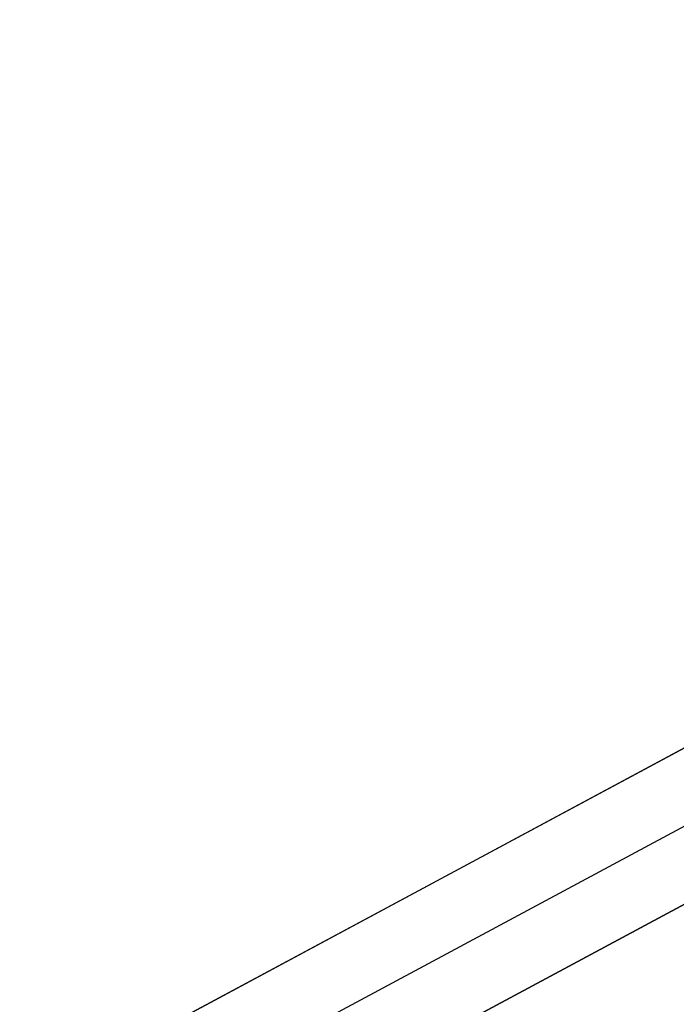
# Model space of a CAD drawing. Header units: millimetres. Extents: x -630 to 192, y -7 to 1615.
# Tile 234 of 249: x 161.37 to 164.19, y 1600.93 to 1605.16. Entities that reach past the tile are written whole.
import ezdxf

# ---------------------------------------------------------------- set-up
doc = ezdxf.new("R2010")
doc.units = ezdxf.units.MM
doc.header["$MEASUREMENT"] = 0
doc.layers.add('OVIDIO 160x80x72h', color=7, linetype='Continuous')

msp = doc.modelspace()

# ---------------------------------------------------------------- linework, layer by layer
at = {"layer": 'OVIDIO 160x80x72h', "extrusion": (0.999884, 0.000231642, -0.015217)}
for points in [[(1614.695, 2.266), (1603.7322, 722.3563)], [(1613.1952, 2.2422), (1602.2323, 722.3393)]]:
    msp.add_lwpolyline(points, dxfattribs=at)
at = {"layer": 'OVIDIO 160x80x72h', "extrusion": (0.999885, 0.000231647, -0.015188)}
for points in [[(1614.1005, 2.2396), (1603.1161, 722.3367)], [(1603.1161, 722.3367), (1614.1005, 2.2396)]]:
    msp.add_lwpolyline(points, dxfattribs=at)
at = {"layer": 'OVIDIO 160x80x72h', "extrusion": (0.000231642, 0.999884, 0.015217)}
for points in [[(-169.3256, 695.3863), (-158.3629, -24.6971)], [(-158.3629, -24.6971), (-169.3256, 695.3863)], [(-168.2652, 695.4025), (-157.3025, -24.6809)], [(-157.3025, -24.6809), (-168.2652, 695.4025)]]:
    msp.add_lwpolyline(points, dxfattribs=at)
at = {"layer": 'OVIDIO 160x80x72h', "extrusion": (0.999884, 0.000231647, -0.015199)}
for points in [[(1602.0667, 722.3345), (1613.043, 2.2275)], [(1613.043, 2.2275), (1602.0667, 722.3345)]]:
    msp.add_lwpolyline(points, dxfattribs=at)
at = {"layer": 'OVIDIO 160x80x72h', "extrusion": (0, 1, 0)}
for points in [[(-165.5684, 719.8257), (219.1111, 719.8257)], [(219.1111, 717.5773), (-165.1888, 717.5773)], [(-165.1888, 717.5773), (219.1111, 717.5773)], [(-165.5698, 719.481), (219.1111, 719.481)], [(219.1111, 719.8662), (-165.5684, 719.8662)], [(219.1111, 721.3662), (-165.5684, 721.3662)], [(-165.5684, 719.8662), (219.1111, 719.8662)], [(-165.5684, 721.3662), (219.1111, 721.3662)]]:
    msp.add_lwpolyline(points, dxfattribs=at)
at = {"layer": 'OVIDIO 160x80x72h', "extrusion": (-0.265507, 0.881208, -0.391124)}
for points in [[(-576.6169, 1184.8604), (-622.2366, 1244.0805)], [(-622.2366, 1244.0805), (-576.6169, 1184.8604)]]:
    msp.add_lwpolyline(points, dxfattribs=at)
at = {"layer": 'OVIDIO 160x80x72h', "extrusion": (-0.202852, -0.108979, 0.973126)}
for points in [[(-1333.5408, 1044.8903), (-1333.5408, 884.2344)], [(-1333.5408, 884.2344), (-1333.5408, 1044.8903)], [(-1333.2453, 1044.8903), (-1333.2453, 884.2344)], [(-1332.9499, 884.2344), (-1332.9499, 1044.8903)], [(-1332.9499, 1044.8903), (-1332.9499, 884.2344)]]:
    msp.add_lwpolyline(points, dxfattribs=at)
at = {"layer": 'OVIDIO 160x80x72h', "extrusion": (-0.26556, 0.881185, -0.391139)}
for points in [[(-623.0537, 1243.5512), (-576.7334, 1183.4329)], [(-576.7334, 1183.4329), (-623.0537, 1243.5512)]]:
    msp.add_lwpolyline(points, dxfattribs=at)
at = {"layer": 'OVIDIO 160x80x72h', "extrusion": (-7.53877e-07, 1, 0)}
for points in [[(219.1099, 718.9195), (-165.19, 718.9189)], [(-165.19, 718.9189), (219.1099, 718.9195)]]:
    msp.add_lwpolyline(points, dxfattribs=at)

doc.saveas('drawing.dxf')
